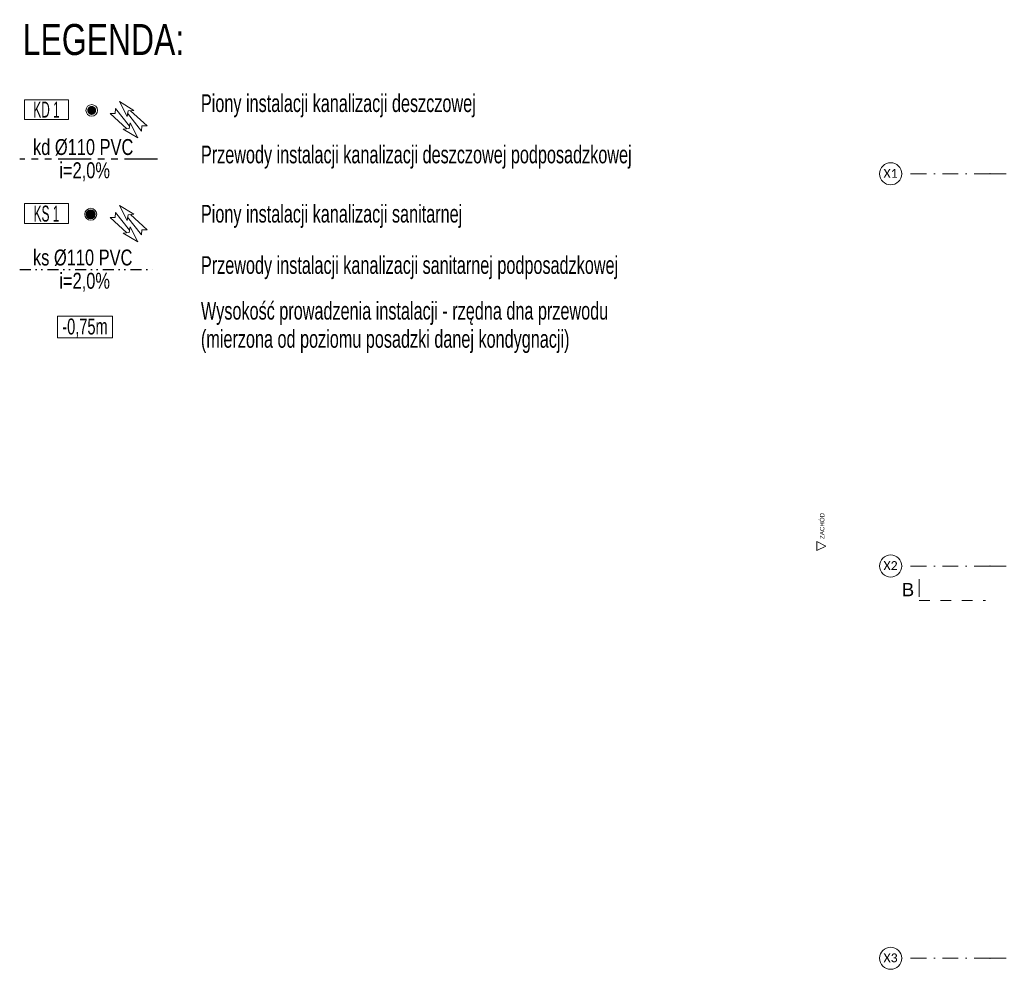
# Model space of a CAD drawing. Header units: centimetres. Extents: x -9388 to 91680, y -1419244 to 50347.
# Tile 1 of 183: x -9388 to 1744, y -710665 to -699930. Entities that reach past the tile are written whole.
import ezdxf
from ezdxf.enums import TextEntityAlignment as Align

# ---------------------------------------------------------------- set-up
doc = ezdxf.new("R2010")
doc.units = ezdxf.units.CM
for name, pattern in [('CENTER', [2, 1.25, -0.25, 0.25, -0.25]), ('DIVIDE2', [0.625, 0.25, -0.125, 0, -0.125, 0, -0.125]), ('Kropki i Kreski', [360, 180, -90, 0, -90]), ('PHANTOM', [2.5, 1.25, -0.25, 0.25, -0.25, 0.25, -0.25]), ('Przerywana', [240, 120, -120]), ('Wipeout_Contour', [1000, 0, -1000])]:
    doc.linetypes.add(name, pattern=pattern)
for name, color, linetype in [('Elewacje', 7, 'Continuous'), ('Osie', 7, 'Continuous'), ('Przekroje', 7, 'Continuous')]:
    doc.layers.add(name, color=color, linetype=linetype)
for name, color, linetype, lineweight in [('Elewacje_Nr_pióra__5', 7, 'Continuous', 13), ('Osie_Nr_pióra__1', 7, 'Continuous', 13), ('Osie_Nr_pióra__4', 7, 'Continuous', 13), ('Osie_Nr_pióra__7', 7, 'Continuous', 13), ('Przekroje_Nr_pióra__5', 7, 'Continuous', 13), ('Q_ks_opis', 3, 'Continuous', 13), ('Q_ks_pion_opis', 3, 'Continuous', 9), ('Q_opis', 3, 'Continuous', 13), ('Q_podkład', 8, 'Continuous', 9), ('Q_strzałki', 3, 'Continuous', 13), ('Q_wys prowadzenia instalacji', 6, 'Continuous', 13)]:
    doc.layers.add(name, color=color, linetype=linetype, lineweight=lineweight)
for name, color, linetype, lineweight, true_color in [('Q_kd', 7, 'PHANTOM', 30, 0x01ff01), ('Q_kd_pion', 7, 'CENTER', 35, 0x34cc00), ('Q_ks', 7, 'DIVIDE2', 30, 0x997301), ('Q_ks_pion', 7, 'Continuous', 9, 0x997300)]:
    doc.layers.add(name, color=color, linetype=linetype, lineweight=lineweight, true_color=true_color)
doc.styles.add('ARIAL', font='ARIALN.TTF', dxfattribs={"width": 0.9, "height": 0.002})
doc.styles.add('Arial Narrow_____', font='ARIALN.TTF', dxfattribs={"width": 0.8})
doc.styles.add('GENERATED_STYLE_3', font='calibri.ttf')
doc.styles.add('Q_txt_1-100', font='ARIALN.TTF', dxfattribs={"width": 0.9})
doc.styles.add('TT', font='ARIALN.TTF', dxfattribs={"height": 200})

# ---------------------------------------------------------------- blocks, each defined once
blk = doc.blocks.new('Standardowy znacznik siatki')
at = {"layer": 'Osie_Nr_pióra__4', "linetype": 'Kropki i Kreski'}
for p, q in [((1000, 0), (0, 0)), ((1000, 0), (17991, 0)), ((17991, 0), (18991, 0))]:
    blk.add_line(p, q, dxfattribs=at)
for p in [(1000, 0), (1000, 0), (17991, 0), (17991, 0)]:
    blk.add_point(p, dxfattribs=at)
at = {"layer": 'Osie_Nr_pióra__7', "linetype": 'Continuous'}
for centre in [(-125, 0), (19116, 0)]:
    blk.add_circle(centre, 125, dxfattribs=at)
at = {"layer": 'Osie_Nr_pióra__1', "style": 'GENERATED_STYLE_3'}
for tag, p in [('AC_MarkerText_1_0', (-125, 5)), ('AC_MarkerText_1_1', (19116, 5))]:
    blk.add_attdef(tag, text='', height=100, rotation=360, dxfattribs=at).set_placement(p, align=Align.MIDDLE_CENTER)
blk = doc.blocks.new('Standardowy znacznik siatki_2')
at = {"layer": 'Osie_Nr_pióra__4', "linetype": 'Kropki i Kreski'}
for p, q in [((1000, 0), (0, 0)), ((1000, 0), (17991, 0)), ((17991, 0), (18991, 0))]:
    blk.add_line(p, q, dxfattribs=at)
for p in [(1000, 0), (1000, 0), (17991, 0), (17991, 0)]:
    blk.add_point(p, dxfattribs=at)
at = {"layer": 'Osie_Nr_pióra__7', "linetype": 'Continuous'}
for centre in [(-125, 0), (19116, 0)]:
    blk.add_circle(centre, 125, dxfattribs=at)
at = {"layer": 'Osie_Nr_pióra__1', "style": 'GENERATED_STYLE_3'}
for tag, p in [('AC_MarkerText_1_0', (-125, 6)), ('AC_MarkerText_1_1', (19116, 6))]:
    blk.add_attdef(tag, text='', height=100, rotation=360, dxfattribs=at).set_placement(p, align=Align.MIDDLE_CENTER)
blk = doc.blocks.new('Standardowy znacznik siatki_3')
at = {"layer": 'Osie_Nr_pióra__4', "linetype": 'Kropki i Kreski'}
for p, q in [((1000, 0), (17991, 0)), ((1000, 0), (0, 0)), ((17991, 0), (18991, 0))]:
    blk.add_line(p, q, dxfattribs=at)
for p in [(1000, 0), (1000, 0), (17991, 0), (17991, 0)]:
    blk.add_point(p, dxfattribs=at)
at = {"layer": 'Osie_Nr_pióra__7', "linetype": 'Continuous'}
for centre in [(-125, 0), (19116, 0)]:
    blk.add_circle(centre, 125, dxfattribs=at)
at = {"layer": 'Osie_Nr_pióra__1', "style": 'GENERATED_STYLE_3'}
for tag, p in [('AC_MarkerText_1_0', (-125, 6)), ('AC_MarkerText_1_1', (19116, 6))]:
    blk.add_attdef(tag, text='', height=100, rotation=360, dxfattribs=at).set_placement(p, align=Align.MIDDLE_CENTER)
blk = doc.blocks.new('Płaszczyzna odcinająca_1', base_point=(29909, -705450))
at = {"layer": 'Przekroje_Nr_pióra__5', "linetype": 'Continuous'}
for p, q in [((29917, -705411), (29957, -705215)), ((48582, -709245), (48622, -709050))]:
    blk.add_line(p, q, dxfattribs=at)
at = {"layer": 'Przekroje_Nr_pióra__5', "linetype": 'Przerywana'}
for p, q in [((29909, -705450), (30643, -705601)), ((47839, -709134), (48574, -709285))]:
    blk.add_line(p, q, dxfattribs=at)
at = {"layer": 'Przekroje_Nr_pióra__5', "char_height": 150, "rotation": 348.3916, "style": 'GENERATED_STYLE_3'}
for insert, attachment_point in [((29725, -705363), 7), ((48777, -709277), 9)]:
    blk.add_mtext('\\A1;{\\fArial|b0|i0|c238|p38;B}', dxfattribs=dict(at, insert=insert, attachment_point=attachment_point))
blk = doc.blocks.new('Elewacja_3', base_point=(30118, -698673))
at = {"color": 254, "linetype": 'Wipeout_Contour', "lineweight": 0, "ltscale": 2115643.616241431}
blk.add_wipeout([(28908, -704565), (28888, -704663), (28996, -704634)], dxfattribs=at).dxf.layer = 'Elewacje'
at = {"layer": 'Elewacje_Nr_pióra__5', "linetype": 'Continuous'}
for p, q in [((28908, -704565), (28888, -704663)), ((28888, -704663), (28996, -704634)), ((28996, -704634), (28908, -704565))]:
    blk.add_line(p, q, dxfattribs=at)
at = {"layer": 'Elewacje_Nr_pióra__5', "insert": (28997, -704553), "char_height": 50, "attachment_point": 7, "rotation": 78.3916, "style": 'GENERATED_STYLE_3'}
blk.add_mtext('\\A1;{\\fArial|b0|i0|c238|p38;ZACHÓD}', dxfattribs=at)
blk = doc.blocks.new('PAB.01_RZUT PRZYZIEMIA')
at = {"layer": 'Elewacje', "color": 8, "rotation": 11.60840108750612}
blk.add_blockref('Elewacja_3', (29625, -699815), dxfattribs=at)
at = {"layer": 'Osie', "color": 8, "linetype": 'Continuous'}
ref = blk.add_blockref('Standardowy znacznik siatki_2', (30584, -701672), dxfattribs=dict(at, zscale=1000, rotation=359.999997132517))
ref.add_attrib('AC_MarkerText_1', 'X1', dxfattribs={"layer": 'Osie_Nr_pióra__1', "color": 7, "height": 100, "rotation": 360, "style": 'GENERATED_STYLE_3'}).set_placement((30458, -701667), align=Align.MIDDLE_CENTER)
ref.add_attrib('AC_MarkerText_1_1', 'X1', dxfattribs={"layer": 'Osie_Nr_pióra__1', "color": 7, "height": 100, "rotation": 360, "style": 'GENERATED_STYLE_3'}).set_placement((49699, -701667), align=Align.MIDDLE_CENTER)
ref = blk.add_blockref('Standardowy znacznik siatki_3', (30584, -706106), dxfattribs=dict(at, zscale=1000, rotation=359.999997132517))
ref.add_attrib('AC_MarkerText_1', 'X2', dxfattribs={"layer": 'Osie_Nr_pióra__1', "color": 7, "height": 100, "rotation": 360, "style": 'GENERATED_STYLE_3'}).set_placement((30458, -706101), align=Align.MIDDLE_CENTER)
ref.add_attrib('AC_MarkerText_1_1', 'X2', dxfattribs={"layer": 'Osie_Nr_pióra__1', "color": 7, "height": 100, "rotation": 360, "style": 'GENERATED_STYLE_3'}).set_placement((49699, -706101), align=Align.MIDDLE_CENTER)
ref = blk.add_blockref('Standardowy znacznik siatki', (30584, -710540), dxfattribs=dict(at, zscale=1000, rotation=359.999997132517))
ref.add_attrib('AC_MarkerText_1', 'X3', dxfattribs={"layer": 'Osie_Nr_pióra__1', "color": 7, "height": 100, "rotation": 360, "style": 'GENERATED_STYLE_3'}).set_placement((30458, -710536), align=Align.MIDDLE_CENTER)
ref.add_attrib('AC_MarkerText_1_1', 'X3', dxfattribs={"layer": 'Osie_Nr_pióra__1', "color": 7, "height": 100, "rotation": 360, "style": 'GENERATED_STYLE_3'}).set_placement((49699, -710536), align=Align.MIDDLE_CENTER)
at = {"layer": 'Przekroje', "color": 8, "rotation": 11.60840108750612}
blk.add_blockref('Płaszczyzna odcinająca_1', (30783, -706496), dxfattribs=at)
blk = doc.blocks.new('*U467')
at = {"layer": 'Q_strzałki'}
for p, q in [((0.00101, 0.00267), (0.00396, 0.00486)), ((0.00257, 0.00146), (0.00396, 0.00486)), ((-0.00158, -0.00094), (0.00174, 0.00267)), ((-0.00029, -0.00195), (0.00238, 0.00217)), ((0.00101, 0.00267), (0.00225, 0.00266)), ((0.00257, 0.00146), (0.00225, 0.00266)), ((-0.00158, -0.00094), (-0.00047, -0.00084)), ((-0.00029, -0.00195), (-0.00047, -0.00084))]:
    blk.add_line(p, q, dxfattribs=at)
blk = doc.blocks.new('pion_ks')
at = {"layer": 'Q_ks_pion', "linetype": 'Continuous', "lineweight": 15, "extrusion": (0, 0, -1)}
blk.add_hatch(color=256, dxfattribs=at).paths.add_polyline_path([(0.006, 0, 1), (-0.006, 0, 1)])
at = {"layer": 'Q_ks_pion', "lineweight": 15}
blk.add_circle((0, 0), 0.008, dxfattribs=at)
at = {"layer": 'Q_ks_pion'}
blk.add_circle((0, 0), 0.006, dxfattribs=at)
blk = doc.blocks.new('A$C03172C92')
at = {"layer": 'Q_kd_pion', "linetype": 'Continuous', "lineweight": 13}
blk.add_hatch(color=256, dxfattribs=at).paths.add_polyline_path([(-62, 0, -1), (62, 0, -1)], flags=0)
blk.add_circle((0, 0), 80, dxfattribs=at)

msp = doc.modelspace()

# ---------------------------------------------------------------- linework, layer by layer
at = {"layer": 'Q_kd', "ltscale": 300}
msp.add_line((-7830, -701506, 1), (-9388, -701506, 1), dxfattribs=at)
at = {"layer": 'Q_ks', "ltscale": 500}
msp.add_line((-9388, -702755, 1), (-7830, -702755, 1), dxfattribs=at)
at = {"layer": 'Q_ks_pion_opis', "linetype": 'Continuous', "lineweight": 9, "ltscale": 0.1, "elevation": 1}
for points in [[(-9332, -700834), (-8837, -700834), (-8837, -701059), (-9332, -701059)], [(-9332, -702009), (-8837, -702009), (-8837, -702234), (-9332, -702234)]]:
    msp.add_lwpolyline(points, close=True, dxfattribs=at)
at = {"layer": 'Q_wys prowadzenia instalacji'}
msp.add_3dface([(-8339, -703527), (-8959, -703527), (-8959, -703282), (-8339, -703282)], dxfattribs=at)

# ---------------------------------------------------------------- block references
at = {"layer": 'Q_kd_pion', "lineweight": 13, "xscale": 0.8170000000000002, "yscale": -0.8170000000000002, "zscale": 0.8170000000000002, "rotation": 179.9999999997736}
msp.add_blockref('A$C03172C92', (-8574, -700955), dxfattribs=at)
at = {"layer": 'Q_ks_pion', "ltscale": 0.1, "extrusion": (3.76704e-20, -2.74516e-18, -1), "xscale": -8437.499999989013, "yscale": 8437.49999998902, "zscale": 8437.499999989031, "rotation": 178.4277214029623}
msp.add_blockref('pion_ks', (8585, -702129, -1), dxfattribs=at)
at = {"layer": 'Q_podkład'}
msp.add_blockref('PAB.01_RZUT PRZYZIEMIA', (-30000, 0), dxfattribs=at)
at = {"layer": 'Q_strzałki', "extrusion": (0.000107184, -1.0666e-05, 1), "xscale": 51988.60958037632, "yscale": 51988.60958037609, "zscale": 50000.00000000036, "rotation": 80.40552631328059}
for p in [(-8046, -701099, 12), (-8046, -702274, 12)]:
    msp.add_blockref('*U467', p, dxfattribs=at)
at = {"layer": 'Q_strzałki', "extrusion": (-0.000107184, 1.0666e-05, 1), "xscale": 51988.60958037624, "yscale": 51988.60958037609, "zscale": 50000.00000000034, "rotation": 260.4055263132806}
for p in [(-8269, -701021, -1), (-8269, -702197, -1)]:
    msp.add_blockref('*U467', p, dxfattribs=at)

# ---------------------------------------------------------------- texts
at = {"layer": 'Q_ks_opis', "style": 'ARIAL', "width": 0.9}
for s, p in [('kd Ø110 PVC', (-9238, -701459, 1)), ('i=2,0%%%', (-8940, -701722, 1)), ('ks Ø110 PVC', (-9238, -702708, 1)), ('i=2,0%%%', (-8940, -702971, 1))]:
    msp.add_text(s, height=180, dxfattribs=at).set_placement(p)
at = {"layer": 'Q_ks_pion_opis', "linetype": 'Continuous', "lineweight": 9, "ltscale": 0.1, "style": 'ARIAL', "width": 0.65}
for s, p in [('KD 1', (-9085, -700946, 1)), ('KS 1', (-9085, -702122, 1))]:
    msp.add_text(s, height=180, dxfattribs=at).set_placement(p, align=Align.MIDDLE_CENTER)
at = {"layer": 'Q_opis', "style": 'Arial Narrow_____', "width": 0.8}
for s, p in [('Piony instalacji kanalizacji deszczowej', (-7339, -700973, 1)), ('Przewody instalacji kanalizacji deszczowej podposadzkowej', (-7339, -701553, 1)), ('Piony instalacji kanalizacji sanitarnej', (-7339, -702223, 1)), ('Przewody instalacji kanalizacji sanitarnej podposadzkowej', (-7339, -702803, 1))]:
    msp.add_text(s, height=200, dxfattribs=at).set_placement(p)
at = {"layer": 'Q_opis', "ltscale": 5, "style": 'Arial Narrow_____', "width": 0.8}
for s, p in [('Wysokość prowadzenia instalacji - rzędna dna przewodu', (-7339, -703320, 1)), ('(mierzona od poziomu posadzki danej kondygnacji)', (-7339, -703638, 1))]:
    msp.add_text(s, height=200, dxfattribs=at).set_placement(p)
at = {"layer": 'Q_opis', "insert": (-9353, -700156, 6), "char_height": 350, "width": 5937.36, "attachment_point": 4, "style": 'Q_txt_1-100'}
msp.add_mtext('LEGENDA:', dxfattribs=at)
at = {"layer": 'Q_wys prowadzenia instalacji', "style": 'TT', "width": 0.8}
msp.add_text('-0,75m', height=180, dxfattribs=at).set_placement((-8650, -703398, 6), align=Align.MIDDLE_CENTER)

doc.saveas('drawing.dxf')
